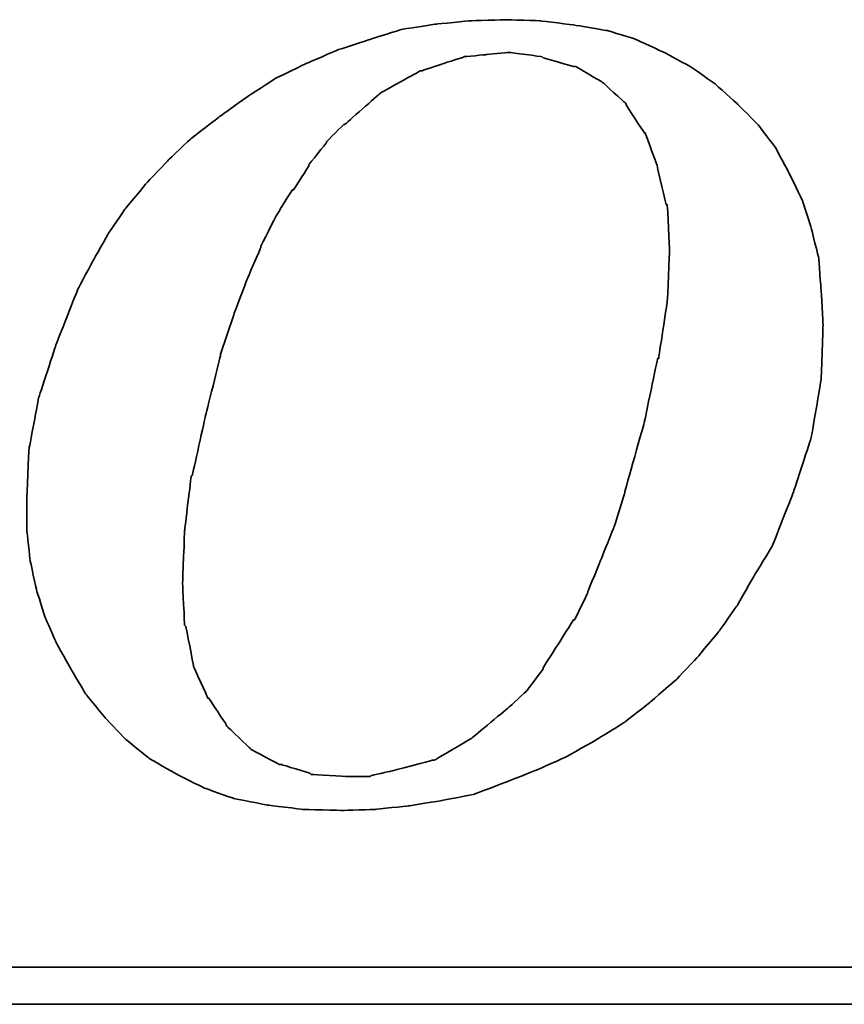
# Model space of a CAD drawing. Header units: millimetres. Extents: x 1821 to 2071, y 456 to 561.
# Tile 47 of 53: x 2016 to 2019.36, y 489.6 to 493.62. Entities that reach past the tile are written whole.
import ezdxf

# ---------------------------------------------------------------- set-up
doc = ezdxf.new("R2010")
doc.units = ezdxf.units.MM
doc.header["$LTSCALE"] = 0.2
doc.layers.add('layer 1', color=7, linetype='Continuous')

# ---------------------------------------------------------------- blocks, each defined once
blk = doc.blocks.new('TBI MOTION logo(完整正式版)')
at = {"layer": 'layer 1', "color": 22, "lineweight": 35}
for points, knots in [([(35.79625, -6.98375), (35.79625, -6.98375), (36.23125, -7.43875), (36.23125, -7.43875), (36.23125, -7.43875), (36.23125, -7.43875), (36.75625, -7.87125), (36.75625, -7.87125), (36.75625, -7.87125), (36.75625, -7.87125), (37.33125, -8.20375), (37.33125, -8.20375), (37.33125, -8.20375), (37.33125, -8.20375), (37.95625, -8.51875), (37.95625, -8.51875), (37.95625, -8.51875), (37.95625, -8.51875), (38.62625, -8.75875), (38.62625, -8.75875), (38.62625, -8.75875), (38.62625, -8.75875), (39.37125, -8.90375), (39.37125, -8.90375), (39.37125, -8.90375), (39.37125, -8.90375), (40.14125, -8.99875), (40.14125, -8.99875), (40.14125, -8.99875), (40.14125, -8.99875), (41.02625, -9.02375), (41.02625, -9.02375), (41.02625, -9.02375), (41.02625, -9.02375), (41.74625, -8.99875), (41.74625, -8.99875), (41.74625, -8.99875), (41.74625, -8.99875), (42.46625, -8.92375), (42.46625, -8.92375), (42.46625, -8.92375), (42.46625, -8.92375), (43.21125, -8.80625), (43.21125, -8.80625), (43.21125, -8.80625), (43.21125, -8.80625), (43.93125, -8.66375), (43.93125, -8.66375), (43.93125, -8.66375), (43.93125, -8.66375), (44.62625, -8.39875), (44.62625, -8.39875), (44.62625, -8.39875), (44.62625, -8.39875), (45.29625, -8.13375), (45.29625, -8.13375), (45.29625, -8.13375), (45.29625, -8.13375), (45.94625, -7.84375), (45.94625, -7.84375), (45.94625, -7.84375), (45.94625, -7.84375), (46.61625, -7.46375), (46.61625, -7.46375), (46.61625, -7.46375), (46.61625, -7.46375), (47.24125, -7.07875), (47.24125, -7.07875), (47.24125, -7.07875), (47.24125, -7.07875), (47.81625, -6.62375), (47.81625, -6.62375), (47.81625, -6.62375), (47.81625, -6.62375), (48.36875, -6.14375), (48.36875, -6.14375), (48.36875, -6.14375), (48.36875, -6.14375), (48.84625, -5.64125), (48.84625, -5.64125), (48.84625, -5.64125), (48.84625, -5.64125), (49.32625, -5.06375), (49.32625, -5.06375), (49.32625, -5.06375), (49.32625, -5.06375), (49.71125, -4.51374), (49.71125, -4.51374), (49.71125, -4.51374), (49.71125, -4.51374), (50.09625, -3.83874), (50.09625, -3.83874), (50.09625, -3.83874), (50.09625, -3.83874), (50.48125, -3.21374), (50.48125, -3.21374), (50.48125, -3.21374), (50.48125, -3.21374), (50.96125, -1.99125), (50.96125, -1.99125), (50.96125, -1.99125), (50.96125, -1.99125), (51.34375, -0.81875), (51.34375, -0.81875), (51.34375, -0.81875), (51.34375, -0.81875), (51.56125, 0.45624), (51.56125, 0.45624), (51.56125, 0.45624), (51.56125, 0.45624), (51.60625, 1.67624), (51.60625, 1.67624), (51.60625, 1.67624), (51.60625, 1.67624), (51.56125, 2.44625), (51.56125, 2.44625), (51.56125, 2.44625), (51.56125, 2.44625), (51.51125, 3.14125), (51.51125, 3.14125), (51.51125, 3.14125), (51.51125, 3.14125), (51.34375, 3.81125), (51.34375, 3.81125), (51.34375, 3.81125), (51.34375, 3.81125), (51.15125, 4.41125), (51.15125, 4.41125), (51.15125, 4.41125), (51.15125, 4.41125), (50.86125, 5.01125), (50.86125, 5.01125), (50.86125, 5.01125), (50.86125, 5.01125), (50.55125, 5.58875), (50.55125, 5.58875), (50.55125, 5.58875), (50.55125, 5.58875), (50.16625, 6.09125), (50.16625, 6.09125), (50.16625, 6.09125), (50.16625, 6.09125), (49.71125, 6.54875), (49.71125, 6.54875), (49.71125, 6.54875), (49.71125, 6.54875), (49.23125, 6.98125), (49.23125, 6.98125), (49.23125, 6.98125), (49.23125, 6.98125), (48.67875, 7.36625), (48.67875, 7.36625), (48.67875, 7.36625), (48.67875, 7.36625), (48.10375, 7.67625), (48.10375, 7.67625), (48.10375, 7.67625), (48.10375, 7.67625), (47.48125, 7.96375), (47.48125, 7.96375), (47.48125, 7.96375), (47.48125, 7.96375), (46.85625, 8.15625), (46.85625, 8.15625), (46.85625, 8.15625), (46.85625, 8.15625), (46.13625, 8.27624), (46.13625, 8.27624), (46.13625, 8.27624), (46.13625, 8.27624), (45.39125, 8.37125), (45.39125, 8.37125), (45.39125, 8.37125), (45.39125, 8.37125), (44.62625, 8.39624), (44.62625, 8.39624), (44.62625, 8.39624), (44.62625, 8.39624), (43.83625, 8.37125), (43.83625, 8.37125), (43.83625, 8.37125), (43.83625, 8.37125), (43.09125, 8.30125), (43.09125, 8.30125), (43.09125, 8.30125), (43.09125, 8.30125), (42.32125, 8.18125), (42.32125, 8.18125), (42.32125, 8.18125), (42.32125, 8.18125), (41.62875, 7.96375), (41.62875, 7.96375), (41.62875, 7.96375), (41.62875, 7.96375), (40.90625, 7.72625), (40.90625, 7.72625), (40.90625, 7.72625), (40.90625, 7.72625), (40.23624, 7.43625), (40.23624, 7.43625), (40.23624, 7.43625), (40.23624, 7.43625), (39.54124, 7.10125), (39.54124, 7.10125), (39.54124, 7.10125), (39.54124, 7.10125), (38.91625, 6.69125), (38.91625, 6.69125), (38.91625, 6.69125), (38.91625, 6.69125), (38.31625, 6.26125), (38.31625, 6.26125), (38.31625, 6.26125), (38.31625, 6.26125), (37.69125, 5.78125), (37.69125, 5.78125), (37.69125, 5.78125), (37.69125, 5.78125), (37.18625, 5.30125), (37.18625, 5.30125), (37.18625, 5.30125), (37.18625, 5.30125), (36.70625, 4.79624), (36.70625, 4.79624), (36.70625, 4.79624), (36.70625, 4.79624), (36.23125, 4.22125), (36.23125, 4.22125), (36.23125, 4.22125), (36.23125, 4.22125), (35.87124, 3.69375), (35.87124, 3.69375), (35.87124, 3.69375), (35.87124, 3.69375), (35.53125, 3.09125), (35.53125, 3.09125), (35.53125, 3.09125), (35.53125, 3.09125), (35.19875, 2.47125), (35.19875, 2.47125), (35.19875, 2.47125), (35.19875, 2.47125), (34.71625, 1.24625), (34.71625, 1.24625), (34.71625, 1.24625), (34.71625, 1.24625), (34.33125, 0.06874), (34.33125, 0.06874), (34.33125, 0.06874), (34.33125, 0.06874), (34.11625, -1.07875), (34.11625, -1.07875), (34.11625, -1.07875), (34.11625, -1.07875), (34.07125, -2.15875), (34.07125, -2.15875), (34.07125, -2.15875), (34.07125, -2.15875), (34.07125, -2.85375), (34.07125, -2.85375), (34.07125, -2.85375), (34.07125, -2.85375), (34.14125, -3.50375), (34.14125, -3.50375), (34.14125, -3.50375), (34.14125, -3.50375), (34.28625, -4.17375), (34.28625, -4.17375), (34.28625, -4.17375), (34.28625, -4.17375), (34.47625, -4.77624), (34.47625, -4.77624), (34.47625, -4.77624), (34.47625, -4.77624), (34.71625, -5.32625), (34.71625, -5.32625), (34.71625, -5.32625), (34.71625, -5.32625), (35.05375, -5.92875), (35.05375, -5.92875), (35.05375, -5.92875), (35.05375, -5.92875), (35.36375, -6.45375), (35.36375, -6.45375), (35.36375, -6.45375), (35.36375, -6.45375), (35.79625, -6.98375), (35.79625, -6.98375)], [0, 0, 0, 0, 0.01388889, 0.01388889, 0.01388889, 0.0138889, 0.02777778, 0.02777778, 0.02777778, 0.02777779, 0.04166667, 0.04166667, 0.04166667, 0.04166668, 0.05555556, 0.05555556, 0.05555556, 0.05555557, 0.06944444, 0.06944444, 0.06944444, 0.06944445, 0.08333333, 0.08333333, 0.08333333, 0.08333334, 0.09722222, 0.09722222, 0.09722222, 0.09722223, 0.11111111, 0.11111111, 0.11111111, 0.11111112, 0.125, 0.125, 0.125, 0.12500001, 0.13888889, 0.13888889, 0.13888889, 0.1388889, 0.15277778, 0.15277778, 0.15277778, 0.15277779, 0.16666667, 0.16666667, 0.16666667, 0.16666668, 0.18055556, 0.18055556, 0.18055556, 0.18055557, 0.19444444, 0.19444444, 0.19444444, 0.19444445, 0.20833333, 0.20833333, 0.20833333, 0.20833334, 0.22222222, 0.22222222, 0.22222222, 0.22222223, 0.23611111, 0.23611111, 0.23611111, 0.23611112, 0.25, 0.25, 0.25, 0.25000001, 0.26388889, 0.26388889, 0.26388889, 0.2638889, 0.27777778, 0.27777778, 0.27777778, 0.27777779, 0.29166667, 0.29166667, 0.29166667, 0.29166668, 0.30555556, 0.30555556, 0.30555556, 0.30555557, 0.31944444, 0.31944444, 0.31944444, 0.31944445, 0.33333333, 0.33333333, 0.33333333, 0.33333334, 0.34722222, 0.34722222, 0.34722222, 0.34722223, 0.36111111, 0.36111111, 0.36111111, 0.36111112, 0.375, 0.375, 0.375, 0.37500001, 0.38888889, 0.38888889, 0.38888889, 0.3888889, 0.40277778, 0.40277778, 0.40277778, 0.40277779, 0.41666667, 0.41666667, 0.41666667, 0.41666668, 0.43055556, 0.43055556, 0.43055556, 0.43055557, 0.44444444, 0.44444444, 0.44444444, 0.44444445, 0.45833333, 0.45833333, 0.45833333, 0.45833334, 0.47222222, 0.47222222, 0.47222222, 0.47222223, 0.48611111, 0.48611111, 0.48611111, 0.48611112, 0.5, 0.5, 0.5, 0.50000001, 0.51388889, 0.51388889, 0.51388889, 0.5138889, 0.52777778, 0.52777778, 0.52777778, 0.52777779, 0.54166667, 0.54166667, 0.54166667, 0.54166668, 0.55555556, 0.55555556, 0.55555556, 0.55555557, 0.56944444, 0.56944444, 0.56944444, 0.56944445, 0.58333333, 0.58333333, 0.58333333, 0.58333334, 0.59722222, 0.59722222, 0.59722222, 0.59722223, 0.61111111, 0.61111111, 0.61111111, 0.61111112, 0.625, 0.625, 0.625, 0.62500001, 0.63888889, 0.63888889, 0.63888889, 0.6388889, 0.65277778, 0.65277778, 0.65277778, 0.65277779, 0.66666667, 0.66666667, 0.66666667, 0.66666668, 0.68055556, 0.68055556, 0.68055556, 0.68055557, 0.69444444, 0.69444444, 0.69444444, 0.69444445, 0.70833333, 0.70833333, 0.70833333, 0.70833334, 0.72222222, 0.72222222, 0.72222222, 0.72222223, 0.73611111, 0.73611111, 0.73611111, 0.73611112, 0.75, 0.75, 0.75, 0.75000001, 0.76388889, 0.76388889, 0.76388889, 0.7638889, 0.77777778, 0.77777778, 0.77777778, 0.77777779, 0.79166667, 0.79166667, 0.79166667, 0.79166668, 0.80555556, 0.80555556, 0.80555556, 0.80555557, 0.81944444, 0.81944444, 0.81944444, 0.81944445, 0.83333333, 0.83333333, 0.83333333, 0.83333334, 0.84722222, 0.84722222, 0.84722222, 0.84722223, 0.86111111, 0.86111111, 0.86111111, 0.86111112, 0.875, 0.875, 0.875, 0.87500001, 0.88888889, 0.88888889, 0.88888889, 0.8888889, 0.90277778, 0.90277778, 0.90277778, 0.90277779, 0.91666667, 0.91666667, 0.91666667, 0.91666668, 0.93055556, 0.93055556, 0.93055556, 0.93055557, 0.94444444, 0.94444444, 0.94444444, 0.94444445, 0.95833333, 0.95833333, 0.95833333, 0.95833334, 0.97222222, 0.97222222, 0.97222222, 0.97222223, 0.98611111, 0.98611111, 0.98611111, 0.98611112, 1, 1, 1, 1]), ([(38.33875, 1.03124), (38.33875, 1.03124), (38.62625, 1.89625), (38.62625, 1.89625), (38.62625, 1.89625), (38.62625, 1.89625), (38.91625, 2.66375), (38.91625, 2.66375), (38.91625, 2.66375), (38.91625, 2.66375), (39.22625, 3.38125), (39.22625, 3.38125), (39.22625, 3.38125), (39.22625, 3.38125), (39.22625, 3.40624), (39.22625, 3.40624), (39.22625, 3.40624), (39.22625, 3.40624), (39.56124, 4.07624), (39.56124, 4.07624), (39.56124, 4.07624), (39.56124, 4.07624), (39.92125, 4.65125), (39.92125, 4.65125), (39.92125, 4.65125), (39.92125, 4.65125), (39.94625, 4.65125), (39.94625, 4.65125), (39.94625, 4.65125), (39.94625, 4.65125), (40.28125, 5.17875), (40.28125, 5.17875), (40.28125, 5.17875), (40.28125, 5.17875), (40.28125, 5.20375), (40.28125, 5.20375), (40.28125, 5.20375), (40.28125, 5.20375), (40.66875, 5.68625), (40.66875, 5.68625), (40.66875, 5.68625), (40.66875, 5.68625), (40.66875, 5.70625), (40.66875, 5.70625), (40.66875, 5.70625), (40.66875, 5.70625), (41.05124, 6.09125), (41.05124, 6.09125), (41.05124, 6.09125), (41.05124, 6.09125), (41.07625, 6.09125), (41.07625, 6.09125), (41.07625, 6.09125), (41.07625, 6.09125), (41.84125, 6.76625), (41.84125, 6.76625), (41.84125, 6.76625), (41.84125, 6.76625), (41.86625, 6.78625), (41.86625, 6.78625), (41.86625, 6.78625), (41.86625, 6.78625), (42.73125, 7.26624), (42.73125, 7.26624), (42.73125, 7.26624), (42.73125, 7.26624), (42.75625, 7.26624), (42.75625, 7.26624), (42.75625, 7.26624), (42.75625, 7.26624), (43.18625, 7.41125), (43.18625, 7.41125), (43.18625, 7.41125), (43.18625, 7.41125), (43.64125, 7.55625), (43.64125, 7.55625), (43.64125, 7.55625), (43.64125, 7.55625), (43.66625, 7.55625), (43.66625, 7.55625), (43.66625, 7.55625), (43.66625, 7.55625), (43.69125, 7.58124), (43.69125, 7.58124), (43.69125, 7.58124), (43.69125, 7.58124), (44.19125, 7.62625), (44.19125, 7.62625), (44.19125, 7.62625), (44.19125, 7.62625), (44.67125, 7.67625), (44.67125, 7.67625), (44.67125, 7.67625), (44.67125, 7.67625), (44.69625, 7.67625), (44.69625, 7.67625), (44.69625, 7.67625), (44.69625, 7.67625), (45.41875, 7.58124), (45.41875, 7.58124), (45.41875, 7.58124), (45.41875, 7.58124), (45.44125, 7.55625), (45.44125, 7.55625), (45.44125, 7.55625), (45.44125, 7.55625), (46.11125, 7.36625), (46.11125, 7.36625), (46.11125, 7.36625), (46.11125, 7.36625), (46.13625, 7.36625), (46.13625, 7.36625), (46.13625, 7.36625), (46.13625, 7.36625), (46.15875, 7.36625), (46.15875, 7.36625), (46.15875, 7.36625), (46.15875, 7.36625), (46.73625, 7.02624), (46.73625, 7.02624), (46.73625, 7.02624), (46.73625, 7.02624), (46.76125, 7.00624), (46.76125, 7.00624), (46.76125, 7.00624), (46.76125, 7.00624), (47.24125, 6.57124), (47.24125, 6.57124), (47.24125, 6.57124), (47.24125, 6.57124), (47.26625, 6.54875), (47.26625, 6.54875), (47.26625, 6.54875), (47.26625, 6.54875), (47.26625, 6.52375), (47.26625, 6.52375), (47.26625, 6.52375), (47.26625, 6.52375), (47.67375, 5.89875), (47.67375, 5.89875), (47.67375, 5.89875), (47.67375, 5.89875), (47.69625, 5.89875), (47.69625, 5.89875), (47.69625, 5.89875), (47.69625, 5.89875), (47.69625, 5.87625), (47.69625, 5.87625), (47.69625, 5.87625), (47.69625, 5.87625), (47.96125, 5.15625), (47.96125, 5.15625), (47.96125, 5.15625), (47.96125, 5.15625), (47.96125, 5.13125), (47.96125, 5.13125), (47.96125, 5.13125), (47.96125, 5.13125), (48.15125, 4.31875), (48.15125, 4.31875), (48.15125, 4.31875), (48.15125, 4.31875), (48.17625, 4.31875), (48.17625, 4.31875), (48.17625, 4.31875), (48.17625, 4.31875), (48.17625, 4.29125), (48.17625, 4.29125), (48.17625, 4.29125), (48.17625, 4.29125), (48.22625, 3.33125), (48.22625, 3.33125), (48.22625, 3.33125), (48.22625, 3.33125), (48.22625, 3.30875), (48.22625, 3.30875), (48.22625, 3.30875), (48.22625, 3.30875), (48.17625, 2.20624), (48.17625, 2.20624), (48.17625, 2.20624), (48.17625, 2.20624), (48.17625, 2.18124), (48.17625, 2.18124), (48.17625, 2.18124), (48.17625, 2.18124), (47.98375, 0.93624), (47.98375, 0.93624), (47.98375, 0.93624), (47.98375, 0.93624), (47.96125, 0.93624), (47.96125, 0.93624), (47.96125, 0.93624), (47.96125, 0.93624), (47.67375, -0.45874), (47.67375, -0.45874), (47.67375, -0.45874), (47.67375, -0.45874), (47.24125, -1.99125), (47.24125, -1.99125), (47.24125, -1.99125), (47.24125, -1.99125), (47.24125, -2.01874), (47.24125, -2.01874), (47.24125, -2.01874), (47.24125, -2.01874), (47.00125, -2.78375), (47.00125, -2.78375), (47.00125, -2.78375), (47.00125, -2.78375), (46.71125, -3.50375), (46.71125, -3.50375), (46.71125, -3.50375), (46.71125, -3.50375), (46.42625, -4.19875), (46.42625, -4.19875), (46.42625, -4.19875), (46.42625, -4.19875), (46.42625, -4.22375), (46.42625, -4.22375), (46.42625, -4.22375), (46.42625, -4.22375), (46.13625, -4.82374), (46.13625, -4.82374), (46.13625, -4.82374), (46.13625, -4.82374), (46.11125, -4.82374), (46.11125, -4.82374), (46.11125, -4.82374), (46.11125, -4.82374), (45.77625, -5.35125), (45.77625, -5.35125), (45.77625, -5.35125), (45.77625, -5.35125), (45.44125, -5.87875), (45.44125, -5.87875), (45.44125, -5.87875), (45.44125, -5.87875), (45.44125, -5.90375), (45.44125, -5.90375), (45.44125, -5.90375), (45.44125, -5.90375), (45.10625, -6.35875), (45.10625, -6.35875), (45.10625, -6.35875), (45.10625, -6.35875), (45.08125, -6.38375), (45.08125, -6.38375), (45.08125, -6.38375), (45.08125, -6.38375), (44.69625, -6.74375), (44.69625, -6.74375), (44.69625, -6.74375), (44.69625, -6.74375), (43.88375, -7.41625), (43.88375, -7.41625), (43.88375, -7.41625), (43.88375, -7.41625), (43.85625, -7.43875), (43.85625, -7.43875), (43.85625, -7.43875), (43.85625, -7.43875), (43.04125, -7.91875), (43.04125, -7.91875), (43.04125, -7.91875), (43.04125, -7.91875), (43.01625, -7.91875), (43.01625, -7.91875), (43.01625, -7.91875), (43.01625, -7.91875), (42.99625, -7.91875), (42.99625, -7.91875), (42.99625, -7.91875), (42.99625, -7.91875), (42.08125, -8.15875), (42.08125, -8.15875), (42.08125, -8.15875), (42.08125, -8.15875), (41.65125, -8.25625), (41.65125, -8.25625), (41.65125, -8.25625), (41.65125, -8.25625), (41.62875, -8.27875), (41.62875, -8.27875), (41.62875, -8.27875), (41.62875, -8.27875), (41.60125, -8.27875), (41.60125, -8.27875), (41.60125, -8.27875), (41.60125, -8.27875), (41.12125, -8.27875), (41.12125, -8.27875), (41.12125, -8.27875), (41.12125, -8.27875), (40.35624, -8.23125), (40.35624, -8.23125), (40.35624, -8.23125), (40.35624, -8.23125), (40.33125, -8.23125), (40.33125, -8.23125), (40.33125, -8.23125), (40.33125, -8.23125), (40.30625, -8.20375), (40.30625, -8.20375), (40.30625, -8.20375), (40.30625, -8.20375), (39.68375, -8.01375), (39.68375, -8.01375), (39.68375, -8.01375), (39.68375, -8.01375), (39.66124, -8.01375), (39.66124, -8.01375), (39.66124, -8.01375), (39.66124, -8.01375), (39.63625, -8.01375), (39.63625, -8.01375), (39.63625, -8.01375), (39.63625, -8.01375), (39.01125, -7.67875), (39.01125, -7.67875), (39.01125, -7.67875), (39.01125, -7.67875), (38.98875, -7.65375), (38.98875, -7.65375), (38.98875, -7.65375), (38.98875, -7.65375), (38.48625, -7.17375), (38.48625, -7.17375), (38.48625, -7.17375), (38.48625, -7.17375), (38.45875, -7.14875), (38.45875, -7.14875), (38.45875, -7.14875), (38.45875, -7.14875), (38.45875, -7.12875), (38.45875, -7.12875), (38.45875, -7.12875), (38.45875, -7.12875), (38.07625, -6.54875), (38.07625, -6.54875), (38.07625, -6.54875), (38.07625, -6.54875), (38.05125, -6.54875), (38.05125, -6.54875), (38.05125, -6.54875), (38.05125, -6.54875), (38.05125, -6.52875), (38.05125, -6.52875), (38.05125, -6.52875), (38.05125, -6.52875), (37.74125, -5.85375), (37.74125, -5.85375), (37.74125, -5.85375), (37.74125, -5.85375), (37.74125, -5.82875), (37.74125, -5.82875), (37.74125, -5.82875), (37.74125, -5.82875), (37.57375, -4.96875), (37.57375, -4.96875), (37.57375, -4.96875), (37.57375, -4.96875), (37.54625, -4.94375), (37.54625, -4.94375), (37.54625, -4.94375), (37.54625, -4.94375), (37.50125, -4.03375), (37.50125, -4.03375), (37.50125, -4.03375), (37.50125, -4.03375), (37.50125, -4.00875), (37.50125, -4.00875), (37.50125, -4.00875), (37.50125, -4.00875), (37.54625, -2.85375), (37.54625, -2.85375), (37.54625, -2.85375), (37.54625, -2.85375), (37.69125, -1.65875), (37.69125, -1.65875), (37.69125, -1.65875), (37.69125, -1.65875), (37.71624, -1.63375), (37.71624, -1.63375), (37.71624, -1.63375), (37.71624, -1.63375), (38.00375, -0.33875), (38.00375, -0.33875), (38.00375, -0.33875), (38.00375, -0.33875), (38.33875, 1.00624), (38.33875, 1.00624), (38.33875, 1.00624), (38.33875, 1.00624), (38.33875, 1.03124), (38.33875, 1.03124)], [0, 0, 0, 0, 0.01010101, 0.01010101, 0.01010101, 0.01010102, 0.02020202, 0.02020202, 0.02020202, 0.02020203, 0.03030303, 0.03030303, 0.03030303, 0.03030304, 0.04040404, 0.04040404, 0.04040404, 0.04040405, 0.05050505, 0.05050505, 0.05050505, 0.05050506, 0.06060606, 0.06060606, 0.06060606, 0.06060607, 0.07070707, 0.07070707, 0.07070707, 0.07070708, 0.08080808, 0.08080808, 0.08080808, 0.08080809, 0.09090909, 0.09090909, 0.09090909, 0.0909091, 0.1010101, 0.1010101, 0.1010101, 0.10101011, 0.11111111, 0.11111111, 0.11111111, 0.11111112, 0.12121212, 0.12121212, 0.12121212, 0.12121213, 0.13131313, 0.13131313, 0.13131313, 0.13131314, 0.14141414, 0.14141414, 0.14141414, 0.14141415, 0.15151515, 0.15151515, 0.15151515, 0.15151516, 0.16161616, 0.16161616, 0.16161616, 0.16161617, 0.17171717, 0.17171717, 0.17171717, 0.17171718, 0.18181818, 0.18181818, 0.18181818, 0.18181819, 0.19191919, 0.19191919, 0.19191919, 0.1919192, 0.2020202, 0.2020202, 0.2020202, 0.20202021, 0.21212121, 0.21212121, 0.21212121, 0.21212122, 0.22222222, 0.22222222, 0.22222222, 0.22222223, 0.23232323, 0.23232323, 0.23232323, 0.23232324, 0.24242424, 0.24242424, 0.24242424, 0.24242425, 0.25252525, 0.25252525, 0.25252525, 0.25252526, 0.26262626, 0.26262626, 0.26262626, 0.26262627, 0.27272727, 0.27272727, 0.27272727, 0.27272728, 0.28282828, 0.28282828, 0.28282828, 0.28282829, 0.29292929, 0.29292929, 0.29292929, 0.2929293, 0.3030303, 0.3030303, 0.3030303, 0.30303031, 0.31313131, 0.31313131, 0.31313131, 0.31313132, 0.32323232, 0.32323232, 0.32323232, 0.32323233, 0.33333333, 0.33333333, 0.33333333, 0.33333334, 0.34343434, 0.34343434, 0.34343434, 0.34343435, 0.35353535, 0.35353535, 0.35353535, 0.35353536, 0.36363636, 0.36363636, 0.36363636, 0.36363637, 0.37373737, 0.37373737, 0.37373737, 0.37373738, 0.38383838, 0.38383838, 0.38383838, 0.38383839, 0.39393939, 0.39393939, 0.39393939, 0.3939394, 0.4040404, 0.4040404, 0.4040404, 0.40404041, 0.41414141, 0.41414141, 0.41414141, 0.41414142, 0.42424242, 0.42424242, 0.42424242, 0.42424243, 0.43434343, 0.43434343, 0.43434343, 0.43434344, 0.44444444, 0.44444444, 0.44444444, 0.44444445, 0.45454545, 0.45454545, 0.45454545, 0.45454546, 0.46464646, 0.46464646, 0.46464646, 0.46464647, 0.47474747, 0.47474747, 0.47474747, 0.47474748, 0.48484848, 0.48484848, 0.48484848, 0.48484849, 0.49494949, 0.49494949, 0.49494949, 0.4949495, 0.50505051, 0.50505051, 0.50505051, 0.50505052, 0.51515152, 0.51515152, 0.51515152, 0.51515153, 0.52525253, 0.52525253, 0.52525253, 0.52525254, 0.53535354, 0.53535354, 0.53535354, 0.53535355, 0.54545455, 0.54545455, 0.54545455, 0.54545456, 0.55555556, 0.55555556, 0.55555556, 0.55555557, 0.56565657, 0.56565657, 0.56565657, 0.56565658, 0.57575758, 0.57575758, 0.57575758, 0.57575759, 0.58585859, 0.58585859, 0.58585859, 0.5858586, 0.5959596, 0.5959596, 0.5959596, 0.59595961, 0.60606061, 0.60606061, 0.60606061, 0.60606062, 0.61616162, 0.61616162, 0.61616162, 0.61616163, 0.62626263, 0.62626263, 0.62626263, 0.62626264, 0.63636364, 0.63636364, 0.63636364, 0.63636365, 0.64646465, 0.64646465, 0.64646465, 0.64646466, 0.65656566, 0.65656566, 0.65656566, 0.65656567, 0.66666667, 0.66666667, 0.66666667, 0.66666668, 0.67676768, 0.67676768, 0.67676768, 0.67676769, 0.68686869, 0.68686869, 0.68686869, 0.6868687, 0.6969697, 0.6969697, 0.6969697, 0.69696971, 0.70707071, 0.70707071, 0.70707071, 0.70707072, 0.71717172, 0.71717172, 0.71717172, 0.71717173, 0.72727273, 0.72727273, 0.72727273, 0.72727274, 0.73737374, 0.73737374, 0.73737374, 0.73737375, 0.74747475, 0.74747475, 0.74747475, 0.74747476, 0.75757576, 0.75757576, 0.75757576, 0.75757577, 0.76767677, 0.76767677, 0.76767677, 0.76767678, 0.77777778, 0.77777778, 0.77777778, 0.77777779, 0.78787879, 0.78787879, 0.78787879, 0.7878788, 0.7979798, 0.7979798, 0.7979798, 0.79797981, 0.80808081, 0.80808081, 0.80808081, 0.80808082, 0.81818182, 0.81818182, 0.81818182, 0.81818183, 0.82828283, 0.82828283, 0.82828283, 0.82828284, 0.83838384, 0.83838384, 0.83838384, 0.83838385, 0.84848485, 0.84848485, 0.84848485, 0.84848486, 0.85858586, 0.85858586, 0.85858586, 0.85858587, 0.86868687, 0.86868687, 0.86868687, 0.86868688, 0.87878788, 0.87878788, 0.87878788, 0.87878789, 0.88888889, 0.88888889, 0.88888889, 0.8888889, 0.8989899, 0.8989899, 0.8989899, 0.89898991, 0.90909091, 0.90909091, 0.90909091, 0.90909092, 0.91919192, 0.91919192, 0.91919192, 0.91919193, 0.92929293, 0.92929293, 0.92929293, 0.92929294, 0.93939394, 0.93939394, 0.93939394, 0.93939395, 0.94949495, 0.94949495, 0.94949495, 0.94949496, 0.95959596, 0.95959596, 0.95959596, 0.95959597, 0.96969697, 0.96969697, 0.96969697, 0.96969698, 0.97979798, 0.97979798, 0.97979798, 0.97979799, 0.98989899, 0.98989899, 0.98989899, 0.989899, 1, 1, 1, 1]), ([(75.90875, -9.47875), (75.90875, -9.47875), (75.90875, -12.28625), (75.90875, -12.28625), (75.90875, -12.28625), (75.90875, -12.28625), (75.90875, -12.47875), (75.90875, -12.47875), (75.90875, -12.47875), (75.90875, -12.47875), (75.71625, -12.47875), (75.71625, -12.47875), (75.71625, -12.47875), (75.71625, -12.47875), (-88.32875, -12.47875), (-88.32875, -12.47875), (-88.32875, -12.47875), (-88.32875, -12.47875), (-88.32875, -13.29375), (-88.32875, -13.29375), (-88.32875, -13.29375), (-88.32875, -13.29375), (82.89125, -13.29375), (82.89125, -13.29375), (82.89125, -13.29375), (82.89125, -13.29375), (75.90875, -9.47875), (75.90875, -9.47875)], [0, 0, 0, 0, 0.14285714, 0.14285714, 0.14285714, 0.14285715, 0.28571429, 0.28571429, 0.28571429, 0.2857143, 0.42857143, 0.42857143, 0.42857143, 0.42857144, 0.57142857, 0.57142857, 0.57142857, 0.57142858, 0.71428571, 0.71428571, 0.71428571, 0.71428572, 0.85714286, 0.85714286, 0.85714286, 0.85714287, 1, 1, 1, 1])]:
    blk.add_open_spline(points, degree=3, knots=knots, dxfattribs=at)

msp = doc.modelspace()

# ---------------------------------------------------------------- block references
at = {"xscale": 0.1852549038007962, "yscale": 0.1852549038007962, "zscale": 0.1852549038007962}
msp.add_blockref('TBI MOTION logo(完整正式版)', (2009.7144, 492.063), dxfattribs=at)

doc.saveas('drawing.dxf')
